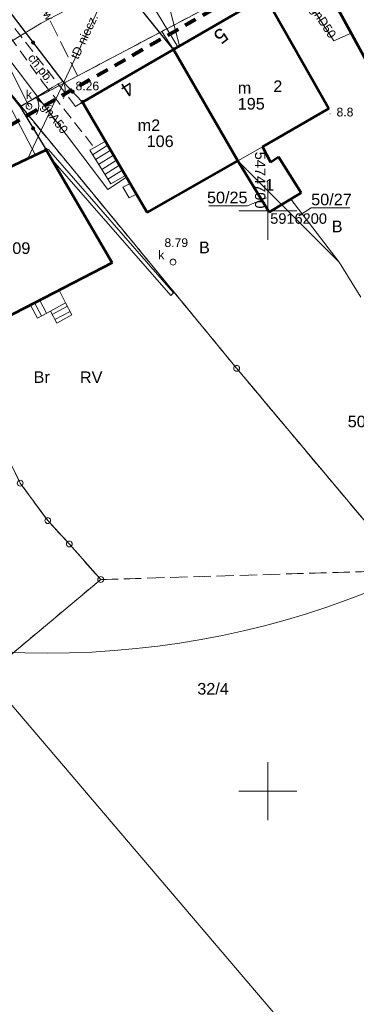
# Model space of a CAD drawing. Extents: x 5474185 to 5474933, y 5916077 to 5916824.
# Tile 118 of 256: x 5474679 to 5474708, y 5916132 to 5916216. Entities that reach past the tile are written whole.
import ezdxf
from ezdxf.enums import TextEntityAlignment as Align

# ---------------------------------------------------------------- set-up
doc = ezdxf.new("R2010")
doc.units = 0
for name, pattern in [('216-500', [2.5, 1.5, -1]), ('PRZER1-1', [1, 0.5, -0.5]), ('PRZER2-1', [1.5, 1, -0.5]), ('PRZER3-1', [2, 1.5, -0.5])]:
    doc.linetypes.add(name, pattern=pattern)
for name, color, linetype, lineweight in [('GEPADR_O', 253, 'CONTINUOUS', 18), ('GEPPGD', 253, 'CONTINUOUS', 18), ('GESBLO', 253, 'CONTINUOUS', 18), ('GESBLO_O', 253, 'CONTINUOUS', 18), ('GESBZO', 253, 'CONTINUOUS', 50), ('GESBZO_O', 253, 'CONTINUOUS', 50), ('GESDZI', 253, 'CONTINUOUS', 18), ('GESDZI_O', 253, 'CONTINUOUS', 18), ('GESKKL', 253, 'CONTINUOUS', 18), ('GESKKL_O', 253, 'CONTINUOUS', 18), ('GESSCH', 253, 'CONTINUOUS', 18), ('GESUZY', 253, 'CONTINUOUS', 18), ('GESUZY_O', 253, 'CONTINUOUS', 18), ('GSLKBR', 253, 'CONTINUOUS', 18), ('GSLKFU', 253, 'CONTINUOUS', 18), ('GSLKOG', 253, 'CONTINUOUS', 35), ('GSPWPN', 253, 'CONTINUOUS', 13), ('GSPWPN_O', 253, 'CONTINUOUS', 13), ('GSPWPS', 253, 'CONTINUOUS', 13), ('GSPWPS_O', 253, 'CONTINUOUS', 13), ('GSSIIN', 253, 'CONTINUOUS', 18), ('GSSKOD', 253, 'CONTINUOUS', 18), ('GSSKOD_O', 253, 'CONTINUOUS', 18), ('GSSKOG', 253, 'CONTINUOUS', 18), ('GULEPR', 254, 'CONTINUOUS', 18), ('GULGPR', 254, 'CONTINUOUS', 18), ('GULGPR_O', 254, 'CONTINUOUS', 18), ('GULKPR', 7, 'CONTINUOUS', 18), ('GULTPR', 254, 'CONTINUOUS', 18), ('GULTPR_O', 254, 'CONTINUOUS', 18), ('GULWPR', 7, 'CONTINUOUS', 18), ('GULWPR_O', 254, 'CONTINUOUS', 18), ('GUPIWZ', 253, 'CONTINUOUS', 18), ('GUPIWZ_O', 253, 'CONTINUOUS', 18), ('GUPKSD', 61, 'CONTINUOUS', 18), ('GUPPRZ_O', 40, 'CONTINUOUS', 18), ('IS HP zasięg', 251, 'CONTINUOUS', 20), ('Ramka sekcyjna', 253, 'CONTINUOUS', 18), ('Sieć wodociągowa', 253, 'CONTINUOUS', 40)]:
    doc.layers.add(name, color=color, linetype=linetype, lineweight=lineweight)
doc.styles.add('Arial', font='arial.ttf')

msp = doc.modelspace()

# ---------------------------------------------------------------- hatches: boundary and pattern name
at = {"layer": 'GEPPGD'}
for points in [[(5474690.85, 5916215.415), (5474690.836094, 5916215.417202), (5474690.82355, 5916215.423594), (5474690.813594, 5916215.43355), (5474690.807202, 5916215.446094), (5474690.805, 5916215.46), (5474690.807202, 5916215.473906), (5474690.813594, 5916215.48645), (5474690.82355, 5916215.496406), (5474690.836094, 5916215.502798), (5474690.85, 5916215.505), (5474690.863906, 5916215.502798), (5474690.87645, 5916215.496406), (5474690.886406, 5916215.48645), (5474690.892798, 5916215.473906), (5474690.895, 5916215.46), (5474690.892798, 5916215.446094), (5474690.886406, 5916215.43355), (5474690.87645, 5916215.423594), (5474690.863906, 5916215.417202)], [(5474691.87, 5916213.875), (5474691.856094, 5916213.877202), (5474691.84355, 5916213.883594), (5474691.833594, 5916213.89355), (5474691.827202, 5916213.906094), (5474691.825, 5916213.92), (5474691.827202, 5916213.933906), (5474691.833594, 5916213.94645), (5474691.84355, 5916213.956406), (5474691.856094, 5916213.962798), (5474691.87, 5916213.965), (5474691.883906, 5916213.962798), (5474691.89645, 5916213.956406), (5474691.906406, 5916213.94645), (5474691.912798, 5916213.933906), (5474691.915, 5916213.92), (5474691.912798, 5916213.906094), (5474691.906406, 5916213.89355), (5474691.89645, 5916213.883594), (5474691.883906, 5916213.877202)], [(5474678.68, 5916208.995), (5474678.666094, 5916208.997202), (5474678.65355, 5916209.003594), (5474678.643594, 5916209.01355), (5474678.637202, 5916209.026094), (5474678.635, 5916209.04), (5474678.637202, 5916209.053906), (5474678.643594, 5916209.06645), (5474678.65355, 5916209.076406), (5474678.666094, 5916209.082798), (5474678.68, 5916209.085), (5474678.693906, 5916209.082798), (5474678.70645, 5916209.076406), (5474678.716406, 5916209.06645), (5474678.722798, 5916209.053906), (5474678.725, 5916209.04), (5474678.722798, 5916209.026094), (5474678.716406, 5916209.01355), (5474678.70645, 5916209.003594), (5474678.693906, 5916208.997202)], [(5474697.4, 5916204.275), (5474697.386094, 5916204.277202), (5474697.37355, 5916204.283594), (5474697.363594, 5916204.29355), (5474697.357202, 5916204.306094), (5474697.355, 5916204.32), (5474697.357202, 5916204.333906), (5474697.363594, 5916204.34645), (5474697.37355, 5916204.356406), (5474697.386094, 5916204.362798), (5474697.4, 5916204.365), (5474697.413906, 5916204.362798), (5474697.42645, 5916204.356406), (5474697.436406, 5916204.34645), (5474697.442798, 5916204.333906), (5474697.445, 5916204.32), (5474697.442798, 5916204.306094), (5474697.436406, 5916204.29355), (5474697.42645, 5916204.283594), (5474697.413906, 5916204.277202)], [(5474701.2, 5916200.485), (5474701.186094, 5916200.487202), (5474701.17355, 5916200.493594), (5474701.163594, 5916200.50355), (5474701.157202, 5916200.516094), (5474701.155, 5916200.53), (5474701.157202, 5916200.543906), (5474701.163594, 5916200.55645), (5474701.17355, 5916200.566406), (5474701.186094, 5916200.572798), (5474701.2, 5916200.575), (5474701.213906, 5916200.572798), (5474701.22645, 5916200.566406), (5474701.236406, 5916200.55645), (5474701.242798, 5916200.543906), (5474701.245, 5916200.53), (5474701.242798, 5916200.516094), (5474701.236406, 5916200.50355), (5474701.22645, 5916200.493594), (5474701.213906, 5916200.487202)], [(5474701.99, 5916200.975), (5474701.976094, 5916200.977202), (5474701.96355, 5916200.983594), (5474701.953594, 5916200.99355), (5474701.947202, 5916201.006094), (5474701.945, 5916201.02), (5474701.947202, 5916201.033906), (5474701.953594, 5916201.04645), (5474701.96355, 5916201.056406), (5474701.976094, 5916201.062798), (5474701.99, 5916201.065), (5474702.003906, 5916201.062798), (5474702.01645, 5916201.056406), (5474702.026406, 5916201.04645), (5474702.032798, 5916201.033906), (5474702.035, 5916201.02), (5474702.032798, 5916201.006094), (5474702.026406, 5916200.99355), (5474702.01645, 5916200.983594), (5474702.003906, 5916200.977202)], [(5474700.12, 5916199.845), (5474700.106094, 5916199.847202), (5474700.09355, 5916199.853594), (5474700.083594, 5916199.86355), (5474700.077202, 5916199.876094), (5474700.075, 5916199.89), (5474700.077202, 5916199.903906), (5474700.083594, 5916199.91645), (5474700.09355, 5916199.926406), (5474700.106094, 5916199.932798), (5474700.12, 5916199.935), (5474700.133906, 5916199.932798), (5474700.14645, 5916199.926406), (5474700.156406, 5916199.91645), (5474700.162798, 5916199.903906), (5474700.165, 5916199.89), (5474700.162798, 5916199.876094), (5474700.156406, 5916199.86355), (5474700.14645, 5916199.853594), (5474700.133906, 5916199.847202)], [(5474706.15, 5916195.535), (5474706.136094, 5916195.537202), (5474706.12355, 5916195.543594), (5474706.113594, 5916195.55355), (5474706.107202, 5916195.566094), (5474706.105, 5916195.58), (5474706.107202, 5916195.593906), (5474706.113594, 5916195.60645), (5474706.12355, 5916195.616406), (5474706.136094, 5916195.622798), (5474706.15, 5916195.625), (5474706.163906, 5916195.622798), (5474706.17645, 5916195.616406), (5474706.186406, 5916195.60645), (5474706.192798, 5916195.593906), (5474706.195, 5916195.58), (5474706.192798, 5916195.566094), (5474706.186406, 5916195.55355), (5474706.17645, 5916195.543594), (5474706.163906, 5916195.537202)]]:
    msp.add_hatch(color=256, dxfattribs=at).paths.add_polyline_path(points)
at = {"layer": 'GSLKOG'}
for points in [[(5474679.767786, 5916214.33149), (5474679.722102, 5916214.331504), (5474679.677979, 5916214.343343), (5474679.638422, 5916214.366198), (5474679.606129, 5916214.398511), (5474679.5833, 5916214.438082), (5474679.57149, 5916214.482214), (5474679.571504, 5916214.527898), (5474679.583343, 5916214.572021), (5474679.606198, 5916214.611578), (5474679.638511, 5916214.643871), (5474679.678082, 5916214.6667), (5474679.722214, 5916214.67851), (5474679.767898, 5916214.678496), (5474679.812021, 5916214.666657), (5474679.851578, 5916214.643802), (5474679.883871, 5916214.611489), (5474679.9067, 5916214.571918), (5474679.91851, 5916214.527786), (5474679.918496, 5916214.482102), (5474679.906657, 5916214.437979), (5474679.883802, 5916214.398422), (5474679.851489, 5916214.366129), (5474679.811918, 5916214.3433)], [(5474679.767786, 5916214.33149), (5474679.722102, 5916214.331504), (5474679.677979, 5916214.343343), (5474679.638422, 5916214.366198), (5474679.606129, 5916214.398511), (5474679.5833, 5916214.438082), (5474679.57149, 5916214.482214), (5474679.571504, 5916214.527898), (5474679.583343, 5916214.572021), (5474679.606198, 5916214.611578), (5474679.638511, 5916214.643871), (5474679.678082, 5916214.6667), (5474679.722214, 5916214.67851), (5474679.767898, 5916214.678496), (5474679.812021, 5916214.666657), (5474679.851578, 5916214.643802), (5474679.883871, 5916214.611489), (5474679.9067, 5916214.571918), (5474679.91851, 5916214.527786), (5474679.918496, 5916214.482102), (5474679.906657, 5916214.437979), (5474679.883802, 5916214.398422), (5474679.851489, 5916214.366129), (5474679.811918, 5916214.3433)], [(5474691.852057, 5916213.745922), (5474691.807615, 5916213.756498), (5474691.767422, 5916213.778216), (5474691.734221, 5916213.809596), (5474691.710273, 5916213.8485), (5474691.69721, 5916213.892277), (5474691.695922, 5916213.937943), (5474691.706498, 5916213.982385), (5474691.728216, 5916214.022578), (5474691.759596, 5916214.055779), (5474691.7985, 5916214.079727), (5474691.842277, 5916214.09279), (5474691.887943, 5916214.094078), (5474691.932385, 5916214.083502), (5474691.972578, 5916214.061784), (5474692.005779, 5916214.030404), (5474692.029727, 5916213.9915), (5474692.04279, 5916213.947723), (5474692.044078, 5916213.902057), (5474692.033502, 5916213.857615), (5474692.011784, 5916213.817422), (5474691.980404, 5916213.784221), (5474691.9415, 5916213.760273), (5474691.897723, 5916213.74721)], [(5474683.161491, 5916210.095035), (5474683.116326, 5916210.101906), (5474683.074478, 5916210.120231), (5474683.0388, 5916210.148763), (5474683.011722, 5916210.185557), (5474682.995089, 5916210.228106), (5474682.990035, 5916210.273509), (5474682.996906, 5916210.318674), (5474683.015231, 5916210.360522), (5474683.043763, 5916210.3962), (5474683.080557, 5916210.423278), (5474683.123106, 5916210.439911), (5474683.168509, 5916210.444965), (5474683.213674, 5916210.438094), (5474683.255522, 5916210.419769), (5474683.2912, 5916210.391237), (5474683.318278, 5916210.354443), (5474683.334911, 5916210.311894), (5474683.339965, 5916210.266491), (5474683.333094, 5916210.221326), (5474683.314769, 5916210.179478), (5474683.286237, 5916210.1438), (5474683.249443, 5916210.116722), (5474683.206894, 5916210.100089)], [(5474683.161491, 5916210.095035), (5474683.116326, 5916210.101906), (5474683.074478, 5916210.120231), (5474683.0388, 5916210.148763), (5474683.011722, 5916210.185557), (5474682.995089, 5916210.228106), (5474682.990035, 5916210.273509), (5474682.996906, 5916210.318674), (5474683.015231, 5916210.360522), (5474683.043763, 5916210.3962), (5474683.080557, 5916210.423278), (5474683.123106, 5916210.439911), (5474683.168509, 5916210.444965), (5474683.213674, 5916210.438094), (5474683.255522, 5916210.419769), (5474683.2912, 5916210.391237), (5474683.318278, 5916210.354443), (5474683.334911, 5916210.311894), (5474683.339965, 5916210.266491), (5474683.333094, 5916210.221326), (5474683.314769, 5916210.179478), (5474683.286237, 5916210.1438), (5474683.249443, 5916210.116722), (5474683.206894, 5916210.100089)], [(5474684.016491, 5916209.205035), (5474683.971326, 5916209.211906), (5474683.929478, 5916209.230231), (5474683.8938, 5916209.258763), (5474683.866722, 5916209.295557), (5474683.850089, 5916209.338106), (5474683.845035, 5916209.383509), (5474683.851906, 5916209.428674), (5474683.870231, 5916209.470522), (5474683.898763, 5916209.5062), (5474683.935557, 5916209.533278), (5474683.978106, 5916209.549911), (5474684.023509, 5916209.554965), (5474684.068674, 5916209.548094), (5474684.110522, 5916209.529769), (5474684.1462, 5916209.501237), (5474684.173278, 5916209.464443), (5474684.189911, 5916209.421894), (5474684.194965, 5916209.376491), (5474684.188094, 5916209.331326), (5474684.169769, 5916209.289478), (5474684.141237, 5916209.2538), (5474684.104443, 5916209.226722), (5474684.061894, 5916209.210089)], [(5474679.752528, 5916206.935019), (5474679.707153, 5916206.940326), (5474679.664699, 5916206.957198), (5474679.628057, 5916206.984482), (5474679.599725, 5916207.02032), (5474679.581635, 5916207.062269), (5474679.575019, 5916207.107472), (5474679.580326, 5916207.152847), (5474679.597198, 5916207.195301), (5474679.624482, 5916207.231943), (5474679.66032, 5916207.260275), (5474679.702269, 5916207.278365), (5474679.747472, 5916207.284981), (5474679.792847, 5916207.279674), (5474679.835301, 5916207.262802), (5474679.871943, 5916207.235518), (5474679.900275, 5916207.19968), (5474679.918365, 5916207.157731), (5474679.924981, 5916207.112528), (5474679.919674, 5916207.067153), (5474679.902802, 5916207.024699), (5474679.875518, 5916206.988057), (5474679.83968, 5916206.959725), (5474679.797731, 5916206.941635)], [(5474679.752528, 5916206.935019), (5474679.707153, 5916206.940326), (5474679.664699, 5916206.957198), (5474679.628057, 5916206.984482), (5474679.599725, 5916207.02032), (5474679.581635, 5916207.062269), (5474679.575019, 5916207.107472), (5474679.580326, 5916207.152847), (5474679.597198, 5916207.195301), (5474679.624482, 5916207.231943), (5474679.66032, 5916207.260275), (5474679.702269, 5916207.278365), (5474679.747472, 5916207.284981), (5474679.792847, 5916207.279674), (5474679.835301, 5916207.262802), (5474679.871943, 5916207.235518), (5474679.900275, 5916207.19968), (5474679.918365, 5916207.157731), (5474679.924981, 5916207.112528), (5474679.919674, 5916207.067153), (5474679.902802, 5916207.024699), (5474679.875518, 5916206.988057), (5474679.83968, 5916206.959725), (5474679.797731, 5916206.941635)], [(5474680.862528, 5916205.075019), (5474680.817153, 5916205.080326), (5474680.774699, 5916205.097198), (5474680.738057, 5916205.124482), (5474680.709725, 5916205.16032), (5474680.691635, 5916205.202269), (5474680.685019, 5916205.247472), (5474680.690326, 5916205.292847), (5474680.707198, 5916205.335301), (5474680.734482, 5916205.371943), (5474680.77032, 5916205.400275), (5474680.812269, 5916205.418365), (5474680.857472, 5916205.424981), (5474680.902847, 5916205.419674), (5474680.945301, 5916205.402802), (5474680.981943, 5916205.375518), (5474681.010275, 5916205.33968), (5474681.028365, 5916205.297731), (5474681.034981, 5916205.252528), (5474681.029674, 5916205.207153), (5474681.012802, 5916205.164699), (5474680.985518, 5916205.128057), (5474680.94968, 5916205.099725), (5474680.907731, 5916205.081635)]]:
    msp.add_hatch(color=256, dxfattribs=at).paths.add_polyline_path(points)
at = {"layer": 'GSPWPN'}
msp.add_hatch(color=256, dxfattribs=at).paths.add_polyline_path([(5474705.37, 5916208.315), (5474705.358353, 5916208.316533), (5474705.3475, 5916208.321029), (5474705.33818, 5916208.32818), (5474705.331029, 5916208.3375), (5474705.326533, 5916208.348353), (5474705.325, 5916208.36), (5474705.326533, 5916208.371647), (5474705.331029, 5916208.3825), (5474705.33818, 5916208.39182), (5474705.3475, 5916208.398971), (5474705.358353, 5916208.403467), (5474705.37, 5916208.405), (5474705.381647, 5916208.403467), (5474705.3925, 5916208.398971), (5474705.40182, 5916208.39182), (5474705.408971, 5916208.3825), (5474705.413467, 5916208.371647), (5474705.415, 5916208.36), (5474705.413467, 5916208.348353), (5474705.408971, 5916208.3375), (5474705.40182, 5916208.32818), (5474705.3925, 5916208.321029), (5474705.381647, 5916208.316533)])
at = {"layer": 'GSPWPS'}
msp.add_hatch(color=256, dxfattribs=at).paths.add_polyline_path([(5474683.9, 5916209.265), (5474683.888353, 5916209.266533), (5474683.8775, 5916209.271029), (5474683.86818, 5916209.27818), (5474683.861029, 5916209.2875), (5474683.856533, 5916209.298353), (5474683.855, 5916209.31), (5474683.856533, 5916209.321647), (5474683.861029, 5916209.3325), (5474683.86818, 5916209.34182), (5474683.8775, 5916209.348971), (5474683.888353, 5916209.353467), (5474683.9, 5916209.355), (5474683.911647, 5916209.353467), (5474683.9225, 5916209.348971), (5474683.93182, 5916209.34182), (5474683.938971, 5916209.3325), (5474683.943467, 5916209.321647), (5474683.945, 5916209.31), (5474683.943467, 5916209.298353), (5474683.938971, 5916209.2875), (5474683.93182, 5916209.27818), (5474683.9225, 5916209.271029), (5474683.911647, 5916209.266533)])

# ---------------------------------------------------------------- linework, layer by layer
at = {"layer": 'GEPPGD', "elevation": 10.24, "flags": 128}
for points in [[(5474697.31, 5916186.69), (5474697.387254, 5916186.677764), (5474697.456946, 5916186.642254), (5474697.512254, 5916186.586946), (5474697.547764, 5916186.517254), (5474697.56, 5916186.44), (5474697.547764, 5916186.362746), (5474697.512254, 5916186.293054), (5474697.456946, 5916186.237746), (5474697.387254, 5916186.202236), (5474697.31, 5916186.19), (5474697.232746, 5916186.202236), (5474697.163054, 5916186.237746), (5474697.107746, 5916186.293054), (5474697.072236, 5916186.362746), (5474697.06, 5916186.44), (5474697.072236, 5916186.517254), (5474697.107746, 5916186.586946), (5474697.163054, 5916186.642254), (5474697.232746, 5916186.677764), (5474697.31, 5916186.69)], [(5474678.63, 5916176.8), (5474678.707254, 5916176.787764), (5474678.776946, 5916176.752254), (5474678.832254, 5916176.696946), (5474678.867764, 5916176.627254), (5474678.88, 5916176.55), (5474678.867764, 5916176.472746), (5474678.832254, 5916176.403054), (5474678.776946, 5916176.347746), (5474678.707254, 5916176.312236), (5474678.63, 5916176.3), (5474678.552746, 5916176.312236), (5474678.483054, 5916176.347746), (5474678.427746, 5916176.403054), (5474678.392236, 5916176.472746), (5474678.38, 5916176.55), (5474678.392236, 5916176.627254), (5474678.427746, 5916176.696946), (5474678.483054, 5916176.752254), (5474678.552746, 5916176.787764), (5474678.63, 5916176.8)], [(5474681.01, 5916173.57), (5474681.087254, 5916173.557764), (5474681.156946, 5916173.522254), (5474681.212254, 5916173.466946), (5474681.247764, 5916173.397254), (5474681.26, 5916173.32), (5474681.247764, 5916173.242746), (5474681.212254, 5916173.173054), (5474681.156946, 5916173.117746), (5474681.087254, 5916173.082236), (5474681.01, 5916173.07), (5474680.932746, 5916173.082236), (5474680.863054, 5916173.117746), (5474680.807746, 5916173.173054), (5474680.772236, 5916173.242746), (5474680.76, 5916173.32), (5474680.772236, 5916173.397254), (5474680.807746, 5916173.466946), (5474680.863054, 5916173.522254), (5474680.932746, 5916173.557764), (5474681.01, 5916173.57)], [(5474682.87, 5916171.56), (5474682.947254, 5916171.547764), (5474683.016946, 5916171.512254), (5474683.072254, 5916171.456946), (5474683.107764, 5916171.387254), (5474683.12, 5916171.31), (5474683.107764, 5916171.232746), (5474683.072254, 5916171.163054), (5474683.016946, 5916171.107746), (5474682.947254, 5916171.072236), (5474682.87, 5916171.06), (5474682.792746, 5916171.072236), (5474682.723054, 5916171.107746), (5474682.667746, 5916171.163054), (5474682.632236, 5916171.232746), (5474682.62, 5916171.31), (5474682.632236, 5916171.387254), (5474682.667746, 5916171.456946), (5474682.723054, 5916171.512254), (5474682.792746, 5916171.547764), (5474682.87, 5916171.56)], [(5474685.58, 5916168.49), (5474685.657254, 5916168.477764), (5474685.726946, 5916168.442254), (5474685.782254, 5916168.386946), (5474685.817764, 5916168.317254), (5474685.83, 5916168.24), (5474685.817764, 5916168.162746), (5474685.782254, 5916168.093054), (5474685.726946, 5916168.037746), (5474685.657254, 5916168.002236), (5474685.58, 5916167.99), (5474685.502746, 5916168.002236), (5474685.433054, 5916168.037746), (5474685.377746, 5916168.093054), (5474685.342236, 5916168.162746), (5474685.33, 5916168.24), (5474685.342236, 5916168.317254), (5474685.377746, 5916168.386946), (5474685.433054, 5916168.442254), (5474685.502746, 5916168.477764), (5474685.58, 5916168.49)]]:
    msp.add_lwpolyline(points, close=True, dxfattribs=at)
at = {"layer": 'GESBLO', "linetype": 'Continuous', "lineweight": 13}
for p, q in [((5474699.78, 5916218.5, 10.18), (5474691.87, 5916213.92, 10.18)), ((5474705.27, 5916208.81, 10.18), (5474699.78, 5916218.5, 10.18)), ((5474691.87, 5916213.92, 10.18), (5474697.4, 5916204.32, 10.18)), ((5474699.54, 5916205.53, 10.18), (5474705.27, 5916208.81, 10.18)), ((5474697.4, 5916204.32, 10.18), (5474699.54, 5916205.53, 10.18)), ((5474699.54, 5916205.53, 10.18), (5474697.4, 5916204.32, 10.18)), ((5474700.22, 5916204.21, 10.18), (5474699.54, 5916205.53, 10.18)), ((5474700.92, 5916204.65, 10.18), (5474700.22, 5916204.21, 10.18)), ((5474702.89, 5916201.57, 10.18), (5474700.92, 5916204.65, 10.18)), ((5474697.4, 5916204.32, 10.18), (5474700.12, 5916199.89, 10.18)), ((5474700.12, 5916199.89, 10.18), (5474702.89, 5916201.57, 10.18))]:
    msp.add_line(p, q, dxfattribs=at)
at = {"layer": 'GESBZO', "linetype": 'Continuous', "lineweight": 53}
for p, q in [((5474704.16, 5916220.85, 10.18), (5474708.96, 5916212.09, 10.18)), ((5474691.87, 5916213.92, 10.18), (5474699.78, 5916218.5, 10.18)), ((5474699.78, 5916218.5, 10.18), (5474705.27, 5916208.81, 10.18)), ((5474691.87, 5916213.92, 10.18), (5474684.02, 5916209.38, 10.18)), ((5474697.4, 5916204.32, 10.18), (5474691.87, 5916213.92, 10.18)), ((5474697.4, 5916204.32, 10.18), (5474691.87, 5916213.92, 10.18)), ((5474684.02, 5916209.38, 10.18), (5474689.59, 5916199.87, 10.18)), ((5474705.27, 5916208.81, 10.18), (5474699.54, 5916205.53, 10.18)), ((5474699.54, 5916205.53, 10.18), (5474700.22, 5916204.21, 10.18)), ((5474670.12, 5916200.18, 10.18), (5474680.86, 5916205.25, 10.18)), ((5474680.86, 5916205.25, 10.18), (5474686.56, 5916195.52, 10.18)), ((5474700.22, 5916204.21, 10.18), (5474700.92, 5916204.65, 10.18)), ((5474700.92, 5916204.65, 10.18), (5474702.89, 5916201.57, 10.18)), ((5474689.59, 5916199.87, 10.18), (5474697.4, 5916204.32, 10.18)), ((5474700.12, 5916199.89, 10.18), (5474697.4, 5916204.32, 10.18)), ((5474702.89, 5916201.57, 10.18), (5474700.12, 5916199.89, 10.18)), ((5474686.56, 5916195.52, 10.18), (5474675.98, 5916190.06, 10.18))]:
    msp.add_line(p, q, dxfattribs=at)
at = {"layer": 'GESDZI', "linetype": 'Continuous', "lineweight": 13}
for p, q in [((5474690.85, 5916215.46, 10.22), (5474703.48, 5916222.11, 10.22)), ((5474703.48, 5916222.11, 10.22), (5474690.85, 5916215.46, 10.22)), ((5474704.16, 5916220.85, 10.22), (5474708.96, 5916212.09, 10.22)), ((5474708.96, 5916212.09, 10.22), (5474704.16, 5916220.85, 10.22)), ((5474678.68, 5916209.04, 10.22), (5474673.09, 5916215.82, 10.22)), ((5474673.09, 5916215.82, 10.22), (5474678.68, 5916209.04, 10.22)), ((5474678.68, 5916209.04, 10.22), (5474690.85, 5916215.46, 10.22)), ((5474690.85, 5916215.46, 10.22), (5474678.68, 5916209.04, 10.22)), ((5474691.87, 5916213.92, 10.22), (5474690.85, 5916215.46, 10.22)), ((5474690.85, 5916215.46, 10.22), (5474691.87, 5916213.92, 10.22)), ((5474697.4, 5916204.32, 10.22), (5474691.87, 5916213.92, 10.22)), ((5474691.87, 5916213.92, 10.22), (5474697.4, 5916204.32, 10.22)), ((5474697.31, 5916186.44, 10.22), (5474678.68, 5916209.04, 10.22)), ((5474678.68, 5916209.04, 10.22), (5474697.31, 5916186.44, 10.22)), ((5474700.12, 5916199.89, 10.22), (5474697.4, 5916204.32, 10.22)), ((5474701.2, 5916200.53, 10.22), (5474697.4, 5916204.32, 10.22)), ((5474697.4, 5916204.32, 10.22), (5474700.12, 5916199.89, 10.22)), ((5474697.4, 5916204.32, 10.22), (5474701.2, 5916200.53, 10.22)), ((5474701.2, 5916200.53, 10.22), (5474700.12, 5916199.89, 10.22)), ((5474700.12, 5916199.89, 10.22), (5474701.2, 5916200.53, 10.22)), ((5474701.99, 5916201.02, 10.22), (5474701.2, 5916200.53, 10.22)), ((5474701.2, 5916200.53, 10.22), (5474701.99, 5916201.02, 10.22)), ((5474706.15, 5916195.58, 10.22), (5474701.2, 5916200.53, 10.22)), ((5474701.2, 5916200.53, 10.22), (5474706.15, 5916195.58, 10.22)), ((5474706.15, 5916195.58, 10.22), (5474701.99, 5916201.02, 10.22)), ((5474701.99, 5916201.02, 10.22), (5474706.15, 5916195.58, 10.22)), ((5474708.02, 5916192.56, 10.22), (5474706.15, 5916195.58, 10.22)), ((5474706.15, 5916195.58, 10.22), (5474708.02, 5916192.56, 10.22)), ((5474711.93, 5916169.03, 10.22), (5474697.31, 5916186.44, 10.22)), ((5474697.31, 5916186.44, 10.22), (5474711.93, 5916169.03, 10.22)), ((5474677.78, 5916178.32, 10.22), (5474678.63, 5916176.55, 10.22)), ((5474678.63, 5916176.55, 10.22), (5474677.78, 5916178.32, 10.22)), ((5474678.63, 5916176.55, 10.22), (5474681.01, 5916173.32, 10.22)), ((5474681.01, 5916173.32, 10.22), (5474678.63, 5916176.55, 10.22)), ((5474681.01, 5916173.32, 10.22), (5474682.87, 5916171.31, 10.22)), ((5474682.87, 5916171.31, 10.22), (5474681.01, 5916173.32, 10.22)), ((5474682.87, 5916171.31, 10.22), (5474685.58, 5916168.24, 10.22)), ((5474685.58, 5916168.24, 10.22), (5474682.87, 5916171.31, 10.22)), ((5474685.58, 5916168.24, 10.22), (5474675.68, 5916159.98, 10.22)), ((5474675.68, 5916159.98, 10.22), (5474685.58, 5916168.24, 10.22)), ((5474675.68, 5916159.98, 10.22), (5474740.48, 5916084.2, 10.22))]:
    msp.add_line(p, q, dxfattribs=at)
at = {"layer": 'GESDZI_O', "linetype": 'Continuous', "lineweight": 13}
for p, q in [((5474699.898889, 5916201.112948, 10.8), (5474698.247932, 5916200.429744, 10.8)), ((5474698.247932, 5916200.429744, 10.8), (5474694.907932, 5916200.429744, 10.8)), ((5474702.68593, 5916199.571571, 10.8), (5474703.741989, 5916200.254286, 10.8)), ((5474703.741989, 5916200.254286, 10.8), (5474707.081989, 5916200.254286, 10.8))]:
    msp.add_line(p, q, dxfattribs=at)
at = {"layer": 'GESKKL', "linetype": 'PRZER3-1', "lineweight": 13}
for p, q in [((5474678.68, 5916209.04, 10.06), (5474673.09, 5916215.82, 10.06)), ((5474697.31, 5916186.44, 10.06), (5474678.68, 5916209.04, 10.06)), ((5474711.93, 5916169.03, 10.06), (5474697.31, 5916186.44, 10.06)), ((5474677.78, 5916178.32, 10.06), (5474678.63, 5916176.55, 10.06)), ((5474678.63, 5916176.55, 10.06), (5474681.01, 5916173.32, 10.06)), ((5474681.01, 5916173.32, 10.06), (5474682.87, 5916171.31, 10.06)), ((5474682.87, 5916171.31, 10.06), (5474685.58, 5916168.24, 10.06)), ((5474685.58, 5916168.24, 10.06), (5474711.93, 5916169.03, 10.06))]:
    msp.add_line(p, q, dxfattribs=at)
at = {"layer": 'GESSCH', "linetype": 'Continuous', "lineweight": 13}
for p, q in [((5474685.99, 5916206, 10.18), (5474684.63, 5916205.23, 10.18)), ((5474687.72, 5916203.06, 10.18), (5474685.99, 5916206, 10.18)), ((5474684.63, 5916205.23, 10.18), (5474686.44, 5916202.34, 10.18)), ((5474686.44, 5916202.34, 10.18), (5474687.72, 5916203.06, 10.18)), ((5474681.99, 5916193.16, 10.18), (5474679.51, 5916191.88, 10.18)), ((5474682.55, 5916192.07, 10.18), (5474681.99, 5916193.16, 10.18)), ((5474679.51, 5916191.88, 10.18), (5474680.12, 5916190.77, 10.18)), ((5474682.55, 5916192.07, 10.18), (5474681.25, 5916191.37, 10.18)), ((5474681.25, 5916191.37, 10.18), (5474682.55, 5916192.07, 10.18)), ((5474683.09, 5916191.05, 10.18), (5474682.55, 5916192.07, 10.18)), ((5474680.12, 5916190.77, 10.18), (5474681.25, 5916191.37, 10.18)), ((5474681.25, 5916191.37, 10.18), (5474681.8, 5916190.32, 10.18)), ((5474681.8, 5916190.32, 10.18), (5474683.09, 5916191.05, 10.18))]:
    msp.add_line(p, q, dxfattribs=at)
at = {"layer": 'GESSCH', "linetype": 'Continuous', "lineweight": 18, "elevation": 10.18, "flags": 128}
for points in [[(5474684.871513, 5916204.84438), (5474686.185688, 5916205.667444)], [(5474685.136908, 5916204.420628), (5474686.439359, 5916205.23635)], [(5474685.402303, 5916203.996876), (5474686.69303, 5916204.805255)], [(5474685.667697, 5916203.573124), (5474686.946701, 5916204.374161)], [(5474685.933092, 5916203.149372), (5474687.200372, 5916203.943067)], [(5474686.198487, 5916202.72562), (5474687.454043, 5916203.511972)], [(5474680.464196, 5916190.952759), (5474679.872509, 5916192.067102)], [(5474680.905804, 5916191.187241), (5474680.31685, 5916192.296439)], [(5474681.396936, 5916191.089486), (5474682.703028, 5916191.780947)], [(5474681.628941, 5916190.646566), (5474682.936972, 5916191.339053)]]:
    msp.add_lwpolyline(points, dxfattribs=at)
at = {"layer": 'GESUZY', "linetype": 'PRZER1-1', "lineweight": 13}
for p, q in [((5474703.48, 5916222.11, 10.08), (5474690.85, 5916215.46, 10.08)), ((5474690.85, 5916215.46, 10.08), (5474703.48, 5916222.11, 10.08)), ((5474673.09, 5916215.82, 10.08), (5474678.68, 5916209.04, 10.08)), ((5474678.68, 5916209.04, 10.08), (5474673.09, 5916215.82, 10.08)), ((5474690.85, 5916215.46, 10.08), (5474678.68, 5916209.04, 10.08)), ((5474678.68, 5916209.04, 10.08), (5474690.85, 5916215.46, 10.08)), ((5474678.68, 5916209.04, 10.08), (5474697.31, 5916186.44, 10.08)), ((5474697.31, 5916186.44, 10.08), (5474678.68, 5916209.04, 10.08)), ((5474697.31, 5916186.44, 10.08), (5474711.93, 5916169.03, 10.08)), ((5474711.93, 5916169.03, 10.08), (5474697.31, 5916186.44, 10.08)), ((5474677.78, 5916178.32, 10.08), (5474678.63, 5916176.55, 10.08)), ((5474678.63, 5916176.55, 10.08), (5474677.78, 5916178.32, 10.08)), ((5474678.63, 5916176.55, 10.08), (5474681.01, 5916173.32, 10.08)), ((5474681.01, 5916173.32, 10.08), (5474678.63, 5916176.55, 10.08)), ((5474681.01, 5916173.32, 10.08), (5474682.87, 5916171.31, 10.08)), ((5474682.87, 5916171.31, 10.08), (5474681.01, 5916173.32, 10.08)), ((5474682.87, 5916171.31, 10.08), (5474685.58, 5916168.24, 10.08)), ((5474685.58, 5916168.24, 10.08), (5474682.87, 5916171.31, 10.08)), ((5474685.58, 5916168.24, 10.08), (5474711.93, 5916169.03, 10.08)), ((5474675.68, 5916159.98, 10.08), (5474685.58, 5916168.24, 10.08))]:
    msp.add_line(p, q, dxfattribs=at)
at = {"layer": 'GSLKBR', "linetype": 'Continuous', "lineweight": 18, "elevation": 10.18, "flags": 128}
msp.add_lwpolyline([(5474678.64, 5916208.97), (5474681.4, 5916210.62)], dxfattribs=at)
at = {"layer": 'GSLKBR', "elevation": 10.18, "flags": 128}
for points in [[(5474681.330303, 5916209.064859), (5474680.941341, 5916209.110055), (5474680.577331, 5916209.254382), (5474680.263079, 5916209.488003), (5474680.02, 5916209.795)], [(5474680.02, 5916209.795), (5474680.17534, 5916209.435551), (5474680.232354, 5916209.048145), (5474680.187157, 5916208.659184), (5474680.04283, 5916208.295174)]]:
    msp.add_lwpolyline(points, dxfattribs=at)
at = {"layer": 'GSLKFU', "linetype": 'Continuous', "lineweight": 18, "elevation": 10.18, "flags": 128}
msp.add_lwpolyline([(5474681.4, 5916210.62), (5474682.31, 5916211.16)], dxfattribs=at)
at = {"layer": 'GSLKFU', "elevation": 10.18, "flags": 128}
msp.add_lwpolyline([(5474682.31, 5916211.16), (5474682.398879, 5916210.985076), (5474682.464167, 5916210.800046), (5474682.504743, 5916210.608079), (5474682.519916, 5916210.412457), (5474682.509426, 5916210.216528), (5474682.473451, 5916210.023645), (5474682.412608, 5916209.837107), (5474682.327937, 5916209.660107)], dxfattribs=at)
at = {"layer": 'GSLKOG', "linetype": 'Continuous', "lineweight": 30}
for p, q in [((5474691.87, 5916213.92, 10.18), (5474685.3, 5916222, 10.18)), ((5474677.18, 5916217.85, 10.18), (5474682.31, 5916211.16, 10.18)), ((5474673.16, 5916215.73, 10.18), (5474678.64, 5916208.97, 10.18)), ((5474682.31, 5916211.16, 10.18), (5474684.02, 5916209.38, 10.18)), ((5474678.64, 5916208.97, 10.18), (5474680.86, 5916205.25, 10.18))]:
    msp.add_line(p, q, dxfattribs=at)
at = {"layer": 'GSSIIN', "linetype": 'Continuous', "lineweight": 13}
for p, q in [((5474688.13, 5916202.35, 10.18), (5474687.5, 5916202.05, 10.18)), ((5474687.5, 5916202.05, 10.18), (5474688.04, 5916201.12, 10.18)), ((5474688.67, 5916201.44, 10.18), (5474688.13, 5916202.35, 10.18)), ((5474688.04, 5916201.12, 10.18), (5474688.67, 5916201.44, 10.18))]:
    msp.add_line(p, q, dxfattribs=at)
at = {"layer": 'GSSKOD', "linetype": 'PRZER2-1', "lineweight": 13}
for p, q in [((5474675.98, 5916217.45, 10.18), (5474680.54, 5916211.14, 10.18)), ((5474683.41, 5916209.01, 10.18), (5474676.72, 5916217.57, 10.18)), ((5474680.54, 5916211.14, 10.18), (5474685.03, 5916205.46, 10.18)), ((5474684.02, 5916209.38, 10.18), (5474683.41, 5916209.01, 10.18)), ((5474685.03, 5916205.46, 10.18), (5474685.99, 5916206, 10.18))]:
    msp.add_line(p, q, dxfattribs=at)
at = {"layer": 'GSSKOG', "linetype": 'Continuous', "lineweight": 13}
for p, q in [((5474681.08, 5916205.29, 10.18), (5474680.86, 5916205.25, 10.18)), ((5474680.86, 5916205.25, 10.18), (5474681.25, 5916204.58, 10.18)), ((5474691.86, 5916192.95, 10.18), (5474681.08, 5916205.29, 10.18)), ((5474681.25, 5916204.58, 10.18), (5474691.62, 5916192.7, 10.18)), ((5474691.62, 5916192.7, 10.18), (5474691.86, 5916192.95, 10.18))]:
    msp.add_line(p, q, dxfattribs=at)
at = {"layer": 'GULEPR', "linetype": 'Continuous', "lineweight": 18, "elevation": 10.14, "flags": 128}
msp.add_lwpolyline([(5474692.24, 5916214.14), (5474686.8, 5916223.1)], dxfattribs=at)
at = {"layer": 'GULGPR', "linetype": 'Continuous', "lineweight": 13}
for p, q in [((5474698.68, 5916225.42, 10.14), (5474705.7, 5916214.66, 10.14)), ((5474680.44, 5916216.17, 10.14), (5474696.35, 5916224.53, 10.14)), ((5474676.92, 5916214.05, 10.14), (5474680.44, 5916216.17, 10.14)), ((5474705.7, 5916214.66, 10.14), (5474707.2, 5916215.3, 10.14)), ((5474686.18, 5916201.85, 10.14), (5474676.92, 5916214.05, 10.14)), ((5474687.81, 5916202.91, 10.14), (5474686.18, 5916201.85, 10.14))]:
    msp.add_line(p, q, dxfattribs=at)
at = {"layer": 'GULKPR', "linetype": 'Continuous', "lineweight": 18, "elevation": 10.14, "flags": 128}
msp.add_lwpolyline([(5474679.4, 5916209), (5474671.81, 5916224.02)], dxfattribs=at)
at = {"layer": 'GULTPR', "linetype": 'Continuous', "lineweight": 18, "elevation": 10.14, "flags": 128}
for points in [[(5474689.21, 5916225.53), (5474679.26, 5916204.47)], [(5474692.39, 5916214.23), (5474689.59, 5916224.88)]]:
    msp.add_lwpolyline(points, dxfattribs=at)
at = {"layer": 'GULWPR', "linetype": 'PRZER3-1', "lineweight": 13}
msp.add_line((5474677.63, 5916223.54, 10.14), (5474683.59, 5916211.63, 10.14), dxfattribs=at)
at = {"layer": 'GULWPR', "linetype": 'Continuous', "lineweight": 13}
msp.add_line((5474674.01, 5916216.05, 10.14), (5474679.96, 5916204.81, 10.14), dxfattribs=at)
at = {"layer": 'GUPIWZ', "elevation": 10.18, "flags": 128}
for points in [[(5474679.4, 5916209.25), (5474679.464705, 5916209.241481), (5474679.525, 5916209.216506), (5474679.576777, 5916209.176777), (5474679.616506, 5916209.125), (5474679.641481, 5916209.064705), (5474679.65, 5916209), (5474679.641481, 5916208.935295), (5474679.616506, 5916208.875), (5474679.576777, 5916208.823223), (5474679.525, 5916208.783494), (5474679.464705, 5916208.758519), (5474679.4, 5916208.75), (5474679.335295, 5916208.758519), (5474679.275, 5916208.783494), (5474679.223223, 5916208.823223), (5474679.183494, 5916208.875), (5474679.158519, 5916208.935295), (5474679.15, 5916209), (5474679.158519, 5916209.064705), (5474679.183494, 5916209.125), (5474679.223223, 5916209.176777), (5474679.275, 5916209.216506), (5474679.335295, 5916209.241481), (5474679.4, 5916209.25)], [(5474691.82, 5916195.84), (5474691.884705, 5916195.831481), (5474691.945, 5916195.806506), (5474691.996777, 5916195.766777), (5474692.036506, 5916195.715), (5474692.061481, 5916195.654705), (5474692.07, 5916195.59), (5474692.061481, 5916195.525295), (5474692.036506, 5916195.465), (5474691.996777, 5916195.413223), (5474691.945, 5916195.373494), (5474691.884705, 5916195.348519), (5474691.82, 5916195.34), (5474691.755295, 5916195.348519), (5474691.695, 5916195.373494), (5474691.643223, 5916195.413223), (5474691.603494, 5916195.465), (5474691.578519, 5916195.525295), (5474691.57, 5916195.59), (5474691.578519, 5916195.654705), (5474691.603494, 5916195.715), (5474691.643223, 5916195.766777), (5474691.695, 5916195.806506), (5474691.755295, 5916195.831481), (5474691.82, 5916195.84)]]:
    msp.add_lwpolyline(points, close=True, dxfattribs=at)
at = {"layer": 'GUPKSD', "elevation": 10.16, "flags": 128}
for points in [[(5474679.4, 5916209.25), (5474679.464705, 5916209.241481), (5474679.525, 5916209.216506), (5474679.576777, 5916209.176777), (5474679.616506, 5916209.125), (5474679.641481, 5916209.064705), (5474679.65, 5916209), (5474679.641481, 5916208.935295), (5474679.616506, 5916208.875), (5474679.576777, 5916208.823223), (5474679.525, 5916208.783494), (5474679.464705, 5916208.758519), (5474679.4, 5916208.75), (5474679.335295, 5916208.758519), (5474679.275, 5916208.783494), (5474679.223223, 5916208.823223), (5474679.183494, 5916208.875), (5474679.158519, 5916208.935295), (5474679.15, 5916209), (5474679.158519, 5916209.064705), (5474679.183494, 5916209.125), (5474679.223223, 5916209.176777), (5474679.275, 5916209.216506), (5474679.335295, 5916209.241481), (5474679.4, 5916209.25)], [(5474691.82, 5916195.84), (5474691.884705, 5916195.831481), (5474691.945, 5916195.806506), (5474691.996777, 5916195.766777), (5474692.036506, 5916195.715), (5474692.061481, 5916195.654705), (5474692.07, 5916195.59), (5474692.061481, 5916195.525295), (5474692.036506, 5916195.465), (5474691.996777, 5916195.413223), (5474691.945, 5916195.373494), (5474691.884705, 5916195.348519), (5474691.82, 5916195.34), (5474691.755295, 5916195.348519), (5474691.695, 5916195.373494), (5474691.643223, 5916195.413223), (5474691.603494, 5916195.465), (5474691.578519, 5916195.525295), (5474691.57, 5916195.59), (5474691.578519, 5916195.654705), (5474691.603494, 5916195.715), (5474691.643223, 5916195.766777), (5474691.695, 5916195.806506), (5474691.755295, 5916195.831481), (5474691.82, 5916195.84)]]:
    msp.add_lwpolyline(points, close=True, dxfattribs=at)
at = {"layer": 'IS HP zasięg', "lineweight": 15, "ltscale": 0.7}
msp.add_circle((5474680.96, 5916236.9), 75, dxfattribs=at)
msp.add_circle((5474680.96, 5916236.9), 75, dxfattribs=at)
at = {"layer": 'Ramka sekcyjna', "linetype": 'Continuous', "lineweight": 18, "elevation": 100, "flags": 128}
for points in [[(5474700, 5916197.5), (5474700, 5916202.5)], [(5474702.5, 5916200), (5474697.5, 5916200)], [(5474700, 5916147.5), (5474700, 5916152.5)], [(5474702.5, 5916150), (5474697.5, 5916150)]]:
    msp.add_lwpolyline(points, dxfattribs=at)
at = {"layer": 'Sieć wodociągowa', "linetype": '216-500', "lineweight": 80, "ltscale": 0.7, "flags": 128}
msp.add_lwpolyline([(5474639.869806, 5916212.126617), (5474591.959812, 5916281.625874), (5474551.712383, 5916254.056825), (5474329.196562, 5916529.052215), (5474464.624498, 5916643.592803), (5474589.816575, 5916486.173867), (5474604.985748, 5916472.173823), (5474772.523912, 5916261.364361), (5474653.387527, 5916193.483494), (5474639.869806, 5916212.126617)], close=True, dxfattribs=at)

# ---------------------------------------------------------------- texts
at = {"layer": 'GEPADR_O', "linetype": 'Continuous', "lineweight": 0, "style": 'Arial'}
for s, rotation, p in [('5', 217.333181, (5474695.969727, 5916215.865232, 10.8)), ('4', 213.453278, (5474687.967688, 5916211.311493, 10.8))]:
    msp.add_text(s, height=1.25, rotation=rotation, dxfattribs=at).set_placement(p)
at = {"layer": 'GESBLO_O', "linetype": 'Continuous', "lineweight": 0, "style": 'Arial'}
for s, p in [('2', (5474700.859903, 5916210.238213, 10.8)), ('1', (5474700.145, 5916201.736933, 10.8))]:
    msp.add_text(s, height=1, dxfattribs=at).set_placement(p, align=Align.CENTER)
at = {"layer": 'GESBZO_O', "linetype": 'Continuous', "lineweight": 0, "style": 'Arial'}
for s, p in [('m', (5474698.57, 5916210.106921, 10.8)), ('m2', (5474690.71, 5916206.878639, 10.8))]:
    msp.add_text(s, height=1, dxfattribs=at).set_placement(p, align=Align.RIGHT)
for s, p in [('195', (5474698.57, 5916208.731921, 10.8)), ('106', (5474690.71, 5916205.503639, 10.8)), ('109', (5474678.34, 5916196.294156, 10.8))]:
    msp.add_text(s, height=1, dxfattribs=at).set_placement(p, align=Align.CENTER)
at = {"layer": 'GESDZI_O', "linetype": 'Continuous', "lineweight": 0, "style": 'Arial'}
msp.add_text('50/25', height=1, dxfattribs=at).set_placement((5474698.247932, 5916200.659744, 10.8), align=Align.RIGHT)
for s, p in [('50/27', (5474703.741989, 5916200.484286, 10.8)), ('50/26', (5474706.896657, 5916181.360206, 10.8))]:
    msp.add_text(s, height=1, dxfattribs=at).set_placement(p)
msp.add_text('32/4', height=1, dxfattribs=at).set_placement((5474695.274788, 5916158.329249, 10.8), align=Align.CENTER)
at = {"layer": 'GESKKL_O', "linetype": 'Continuous', "lineweight": 0, "style": 'Arial'}
msp.add_text('RV', height=1, dxfattribs=at).set_placement((5474683.786507, 5916185.168382, 10.8))
at = {"layer": 'GESUZY_O', "linetype": 'Continuous', "lineweight": 0, "style": 'Arial'}
for s, p in [('B', (5474705.51938, 5916198.162172, 10.8)), ('B', (5474694.063493, 5916196.354051, 10.8)), ('Br', (5474679.787456, 5916185.185493, 10.8))]:
    msp.add_text(s, height=1, dxfattribs=at).set_placement(p)
at = {"layer": 'GSPWPN_O', "linetype": 'Continuous', "lineweight": 0, "style": 'Arial'}
msp.add_text('8.8', height=0.75, dxfattribs=at).set_placement((5474705.928368, 5916208.138851, 10.8))
at = {"layer": 'GSPWPS_O', "linetype": 'Continuous', "lineweight": 0, "style": 'Arial'}
msp.add_text('8.26', height=0.75, dxfattribs=at).set_placement((5474683.406505, 5916210.390202, 10.8))
at = {"layer": 'GSSKOD_O', "linetype": 'Continuous', "lineweight": 0, "style": 'Arial'}
msp.add_text('ch.pb.', height=0.75, rotation=308.368554, dxfattribs=at).set_placement((5474680.121675, 5916212.047745, 10.8), align=Align.CENTER)
at = {"layer": 'GULGPR_O', "linetype": 'Continuous', "lineweight": 0, "style": 'Arial'}
for s, rotation, p in [('gnD50', 303.113298, (5474704.478411, 5916216.087375, 10.8)), ('gnA50', 307.1991, (5474681.316233, 5916207.772567, 10.8))]:
    msp.add_text(s, height=0.75, rotation=rotation, dxfattribs=at).set_placement(p, align=Align.CENTER)
at = {"layer": 'GULTPR_O', "linetype": 'Continuous', "lineweight": 0, "style": 'Arial'}
for s, rotation, p in [('proj.t 451.2025', 42.66269, (5474677.263885, 5916217.629189, 10.8)), ('tD-niecz.', 64.711142, (5474684.500353, 5916214.874631, 10.8))]:
    msp.add_text(s, height=0.75, rotation=rotation, dxfattribs=at).set_placement(p, align=Align.CENTER)
at = {"layer": 'GULWPR_O', "linetype": 'Continuous', "lineweight": 0, "style": 'Arial'}
msp.add_text('proj.w ', height=0.75, rotation=296.584289, dxfattribs=at).set_placement((5474680.347549, 5916217.453664, 10.8), align=Align.CENTER)
at = {"layer": 'GUPIWZ_O', "linetype": 'Continuous', "lineweight": 0, "style": 'Arial'}
for p in [(5474679.645254, 5916209.653887, 10.8), (5474691.07, 5916195.84, 10.8)]:
    msp.add_text('k', height=0.75, dxfattribs=at).set_placement(p, align=Align.RIGHT)
at = {"layer": 'GUPPRZ_O', "linetype": 'Continuous', "lineweight": 0, "style": 'Arial'}
msp.add_text('8.79', height=0.75, dxfattribs=at).set_placement((5474691.081246, 5916196.891406, 10.8))
at = {"layer": 'Ramka sekcyjna', "linetype": 'Continuous', "lineweight": 0, "style": 'Arial'}
msp.add_text('5474700', height=0.9, rotation=269.999997, dxfattribs=at).set_placement((5474699.793, 5916200.207, 100), align=Align.TOP_RIGHT)
msp.add_text('5916200', height=0.9, dxfattribs=at).set_placement((5474700.207, 5916199.793, 100), align=Align.TOP_LEFT)

doc.saveas('drawing.dxf')
